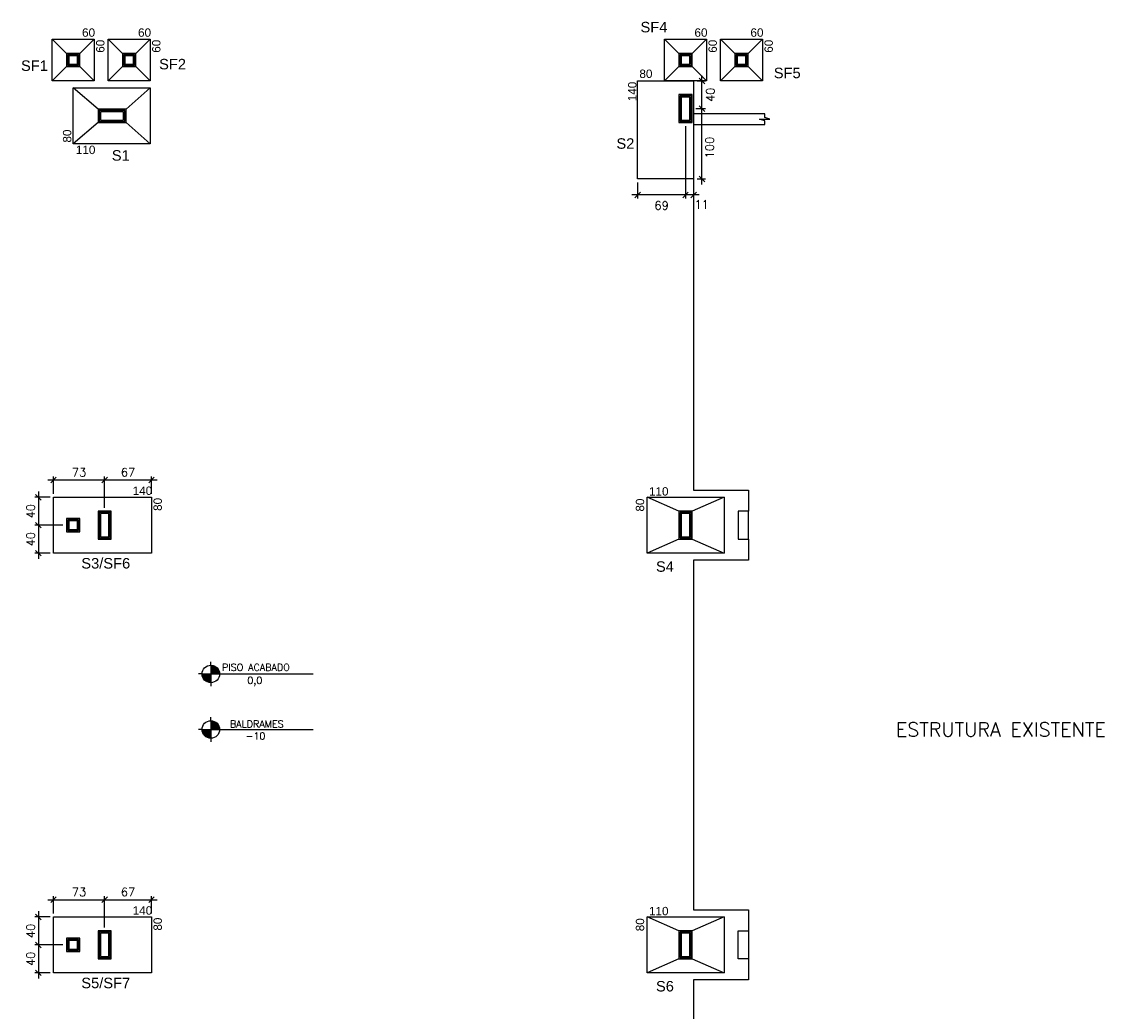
# Model space of a CAD drawing. Extents: x -5222 to 5932, y -4810 to 970.
# Tile 6 of 7: x -102 to 1448, y -603 to 812. Entities that reach past the tile are written whole.
import ezdxf

# ---------------------------------------------------------------- set-up
doc = ezdxf.new("R2010")
doc.units = 0
doc.header["$MEASUREMENT"] = 0
doc.layers.get('0').update_dxf_attribs({"linetype": 'CONTINUOUS'})
doc.layers.get('Defpoints').update_dxf_attribs({"linetype": 'CONTINUOUS'})
doc.layers.add('1', color=7, linetype='CONTINUOUS')
doc.layers.add('5', color=3, linetype='CONTINUOUS')
doc.styles.get("Standard").update_dxf_attribs({"font": 'ROMANS.SHX'})
doc.dimstyles.get("Standard").update_dxf_attribs({"dimtxt": 0.18, "dimasz": 0.18, "dimexe": 0.18, "dimexo": 0.0625, "dimgap": 0.09, "dimtad": 0, "dimtih": 1, "dimtoh": 1, "dimdec": 4, "dimzin": 0, "dimdsep": 46, "dimtxsty": 'Standard', "dimcen": 0.09, "dimadec": 0, "dimazin": 0, "dimtfac": 1, "dimtdec": 4, "dimtofl": 0, "dimtmove": 0, "dimatfit": 3, "dimfxl": 0, "dimtolj": 1, "dimtzin": 0, "dimarcsym": 0})

# ---------------------------------------------------------------- blocks, each defined once
blk = doc.blocks.new('_Oblique')
at = {"color": 0, "linetype": 'ByBlock', "lineweight": -2}
blk.add_line((-0.5, -0.5), (0.5, 0.5), dxfattribs=at)
blk = doc.blocks.new('*D0')
at = {"color": 0, "linetype": 'Continuous', "lineweight": -3}
blk.add_line((870.3, 679.3), (870.3, 734.9), dxfattribs=at)
at = {"color": 0, "linetype": 'Continuous', "lineweight": -2}
for p, q in [((863.4, 726.9), (875.3, 726.9)), ((861.4, 687.3), (875.3, 687.3))]:
    blk.add_line(p, q, dxfattribs=at)
at = {"layer": 'Defpoints', "color": 0, "linetype": 'Continuous'}
for p in [(858.4, 726.9), (870.3, 726.9), (856.4, 687.3)]:
    blk.add_point(p, dxfattribs=at)
at = {"color": 0, "linetype": 'Continuous', "lineweight": -3, "xscale": 8, "yscale": 8, "zscale": 8}
for p, rotation in [((870.3, 726.9), 90), ((870.3, 687.3), 270)]:
    blk.add_blockref('_Oblique', p, dxfattribs=dict(at, rotation=rotation))
at = {"color": 0, "linetype": 'Continuous', "insert": (882.5, 707.1), "char_height": 12, "attachment_point": 5, "rotation": 90}
blk.add_mtext('\\A1;40', dxfattribs=at)
blk = doc.blocks.new('*D1')
at = {"color": 0, "linetype": 'Continuous', "lineweight": -2}
for p, q in [((861.4, 687.3), (875.3, 687.3)), ((863.4, 586.9), (875.3, 586.9))]:
    blk.add_line(p, q, dxfattribs=at)
at = {"color": 0, "linetype": 'Continuous', "lineweight": -3}
blk.add_line((870.3, 578.9), (870.3, 695.3), dxfattribs=at)
at = {"layer": 'Defpoints', "color": 0, "linetype": 'Continuous'}
for p in [(856.4, 687.3), (870.3, 687.3), (858.4, 586.9)]:
    blk.add_point(p, dxfattribs=at)
at = {"color": 0, "linetype": 'Continuous', "lineweight": -3, "xscale": 8, "yscale": 8, "zscale": 8}
for p, rotation in [((870.3, 687.3), 90), ((870.3, 586.9), 270)]:
    blk.add_blockref('_Oblique', p, dxfattribs=dict(at, rotation=rotation))
at = {"color": 0, "linetype": 'Continuous', "insert": (881.3, 631.7), "char_height": 12, "attachment_point": 5, "rotation": 90}
blk.add_mtext('\\A1;100', dxfattribs=at)
blk = doc.blocks.new('*D2')
at = {"color": 0, "linetype": 'Continuous', "lineweight": -2}
for p, q in [((846.9, 662.3), (846.9, 558.9)), ((858.4, 581.9), (858.4, 558.9))]:
    blk.add_line(p, q, dxfattribs=at)
at = {"color": 0, "linetype": 'Continuous', "lineweight": -3}
blk.add_line((866.4, 563.9), (838.9, 563.9), dxfattribs=at)
at = {"layer": 'Defpoints', "color": 0, "linetype": 'Continuous'}
for p in [(846.9, 667.3), (858.4, 586.9), (846.9, 563.9)]:
    blk.add_point(p, dxfattribs=at)
at = {"color": 0, "linetype": 'Continuous', "lineweight": -3, "xscale": 8, "yscale": 8, "zscale": 8, "rotation": 180}
blk.add_blockref('_Oblique', (846.9, 563.9), dxfattribs=at)
at = {"color": 0, "linetype": 'Continuous', "lineweight": -3, "xscale": 8, "yscale": 8, "zscale": 8}
blk.add_blockref('_Oblique', (858.4, 563.9), dxfattribs=at)
at = {"color": 0, "linetype": 'Continuous', "insert": (870, 550.3), "char_height": 12, "attachment_point": 5}
blk.add_mtext('\\A1;11', dxfattribs=at)
blk = doc.blocks.new('*D3')
at = {"color": 0, "linetype": 'Continuous', "lineweight": -2}
for p, q in [((846.9, 662.3), (846.9, 558.9)), ((778.4, 581.9), (778.4, 558.9))]:
    blk.add_line(p, q, dxfattribs=at)
at = {"color": 0, "linetype": 'Continuous', "lineweight": -3}
blk.add_line((854.9, 563.9), (770.4, 563.9), dxfattribs=at)
at = {"layer": 'Defpoints', "color": 0, "linetype": 'Continuous'}
for p in [(846.9, 667.3), (778.4, 586.9), (778.4, 563.9)]:
    blk.add_point(p, dxfattribs=at)
at = {"color": 0, "linetype": 'Continuous', "lineweight": -3, "xscale": 8, "yscale": 8, "zscale": 8, "rotation": 180}
blk.add_blockref('_Oblique', (778.4, 563.9), dxfattribs=at)
at = {"color": 0, "linetype": 'Continuous', "lineweight": -3, "xscale": 8, "yscale": 8, "zscale": 8}
blk.add_blockref('_Oblique', (846.9, 563.9), dxfattribs=at)
at = {"color": 0, "linetype": 'Continuous', "insert": (812.7, 548.8), "char_height": 12, "attachment_point": 5}
blk.add_mtext('\\A1;69', dxfattribs=at)
blk = doc.blocks.new('*D8')
at = {"color": 0, "linetype": 'Continuous', "lineweight": -3}
blk.add_line((-64.1, 156.5), (24.9, 156.5), dxfattribs=at)
at = {"color": 0, "linetype": 'Continuous', "lineweight": -2}
for p, q in [((-56.1, 136.8), (-56.1, 161.5)), ((16.9, 116.8), (16.9, 161.5))]:
    blk.add_line(p, q, dxfattribs=at)
at = {"layer": 'Defpoints', "color": 0, "linetype": 'Continuous'}
for p in [(16.9, 156.5), (-56.1, 131.8), (16.9, 111.8)]:
    blk.add_point(p, dxfattribs=at)
at = {"color": 0, "linetype": 'Continuous', "lineweight": -3, "xscale": 8, "yscale": 8, "zscale": 8, "rotation": 180}
blk.add_blockref('_Oblique', (-56.1, 156.5), dxfattribs=at)
at = {"color": 0, "linetype": 'Continuous', "lineweight": -3, "xscale": 8, "yscale": 8, "zscale": 8}
blk.add_blockref('_Oblique', (16.9, 156.5), dxfattribs=at)
at = {"color": 0, "linetype": 'Continuous', "insert": (-19.6, 167.5), "char_height": 12, "attachment_point": 5}
blk.add_mtext('\\A1;73', dxfattribs=at)
blk = doc.blocks.new('*D9')
at = {"color": 0, "linetype": 'Continuous', "lineweight": -3}
blk.add_line((8.9, 156.5), (91.9, 156.5), dxfattribs=at)
at = {"color": 0, "linetype": 'Continuous', "lineweight": -2}
for p, q in [((16.9, 116.9), (16.9, 161.5)), ((83.9, 136.8), (83.9, 161.5))]:
    blk.add_line(p, q, dxfattribs=at)
at = {"layer": 'Defpoints', "color": 0, "linetype": 'Continuous'}
for p in [(83.9, 156.5), (83.9, 131.8), (16.9, 111.9)]:
    blk.add_point(p, dxfattribs=at)
at = {"color": 0, "linetype": 'Continuous', "lineweight": -3, "xscale": 8, "yscale": 8, "zscale": 8, "rotation": 180}
blk.add_blockref('_Oblique', (16.9, 156.5), dxfattribs=at)
at = {"color": 0, "linetype": 'Continuous', "lineweight": -3, "xscale": 8, "yscale": 8, "zscale": 8}
blk.add_blockref('_Oblique', (83.9, 156.5), dxfattribs=at)
at = {"color": 0, "linetype": 'Continuous', "insert": (50.4, 167.5), "char_height": 12, "attachment_point": 5}
blk.add_mtext('\\A1;67', dxfattribs=at)
blk = doc.blocks.new('*D43')
at = {"color": 0, "linetype": 'Continuous', "lineweight": -3}
blk.add_line((-64.1, -443.6), (24.9, -443.6), dxfattribs=at)
at = {"color": 0, "linetype": 'Continuous', "lineweight": -2}
for p, q in [((-56.1, -463.2), (-56.1, -438.6)), ((16.9, -483.2), (16.9, -438.6))]:
    blk.add_line(p, q, dxfattribs=at)
at = {"layer": 'Defpoints', "color": 0, "linetype": 'Continuous'}
for p in [(16.9, -443.6), (-56.1, -468.2), (16.9, -488.2)]:
    blk.add_point(p, dxfattribs=at)
at = {"color": 0, "linetype": 'Continuous', "lineweight": -3, "xscale": 8, "yscale": 8, "zscale": 8, "rotation": 180}
blk.add_blockref('_Oblique', (-56.1, -443.6), dxfattribs=at)
at = {"color": 0, "linetype": 'Continuous', "lineweight": -3, "xscale": 8, "yscale": 8, "zscale": 8}
blk.add_blockref('_Oblique', (16.9, -443.6), dxfattribs=at)
at = {"color": 0, "linetype": 'Continuous', "insert": (-19.6, -432.6), "char_height": 12, "attachment_point": 5}
blk.add_mtext('\\A1;73', dxfattribs=at)
blk = doc.blocks.new('*D44')
at = {"color": 0, "linetype": 'Continuous', "lineweight": -3}
blk.add_line((8.9, -443.6), (91.9, -443.6), dxfattribs=at)
at = {"color": 0, "linetype": 'Continuous', "lineweight": -2}
for p, q in [((16.9, -483.2), (16.9, -438.6)), ((83.9, -463.2), (83.9, -438.6))]:
    blk.add_line(p, q, dxfattribs=at)
at = {"layer": 'Defpoints', "color": 0, "linetype": 'Continuous'}
for p in [(83.9, -443.6), (83.9, -468.2), (16.9, -488.2)]:
    blk.add_point(p, dxfattribs=at)
at = {"color": 0, "linetype": 'Continuous', "lineweight": -3, "xscale": 8, "yscale": 8, "zscale": 8, "rotation": 180}
blk.add_blockref('_Oblique', (16.9, -443.6), dxfattribs=at)
at = {"color": 0, "linetype": 'Continuous', "lineweight": -3, "xscale": 8, "yscale": 8, "zscale": 8}
blk.add_blockref('_Oblique', (83.9, -443.6), dxfattribs=at)
at = {"color": 0, "linetype": 'Continuous', "insert": (50.4, -432.6), "char_height": 12, "attachment_point": 5}
blk.add_mtext('\\A1;67', dxfattribs=at)
blk = doc.blocks.new('*D47')
at = {"color": 0, "linetype": 'Continuous', "lineweight": -3}
blk.add_line((-77.8, 139.8), (-77.8, 83.8), dxfattribs=at)
at = {"color": 0, "linetype": 'Continuous', "lineweight": -2}
for p, q in [((-61.1, 131.8), (-82.8, 131.8)), ((-42.6, 91.8), (-82.8, 91.8))]:
    blk.add_line(p, q, dxfattribs=at)
at = {"layer": 'Defpoints', "color": 0, "linetype": 'Continuous'}
for p in [(-56.1, 131.8), (-77.8, 91.8), (-37.6, 91.8)]:
    blk.add_point(p, dxfattribs=at)
at = {"color": 0, "linetype": 'Continuous', "lineweight": -3, "xscale": 8, "yscale": 8, "zscale": 8}
for p, rotation in [((-77.8, 131.8), 90), ((-77.8, 91.8), 270)]:
    blk.add_blockref('_Oblique', p, dxfattribs=dict(at, rotation=rotation))
at = {"color": 0, "linetype": 'Continuous', "insert": (-88.8, 111.8), "char_height": 12, "attachment_point": 5, "rotation": 90}
blk.add_mtext('\\A1;40', dxfattribs=at)
blk = doc.blocks.new('*D48')
at = {"color": 0, "linetype": 'Continuous', "lineweight": -3}
blk.add_line((-77.8, 99.8), (-77.8, 43.8), dxfattribs=at)
at = {"color": 0, "linetype": 'Continuous', "lineweight": -2}
for p, q in [((-42.6, 91.8), (-82.8, 91.8)), ((-61.1, 51.8), (-82.8, 51.8))]:
    blk.add_line(p, q, dxfattribs=at)
at = {"layer": 'Defpoints', "color": 0, "linetype": 'Continuous'}
for p in [(-37.6, 91.8), (-77.8, 51.8), (-56.1, 51.8)]:
    blk.add_point(p, dxfattribs=at)
at = {"color": 0, "linetype": 'Continuous', "lineweight": -3, "xscale": 8, "yscale": 8, "zscale": 8}
for p, rotation in [((-77.8, 91.8), 90), ((-77.8, 51.8), 270)]:
    blk.add_blockref('_Oblique', p, dxfattribs=dict(at, rotation=rotation))
at = {"color": 0, "linetype": 'Continuous', "insert": (-88.8, 71.8), "char_height": 12, "attachment_point": 5, "rotation": 90}
blk.add_mtext('\\A1;40', dxfattribs=at)
blk = doc.blocks.new('*D49')
at = {"color": 0, "linetype": 'Continuous', "lineweight": -3}
blk.add_line((-77.8, -460.2), (-77.8, -516.2), dxfattribs=at)
at = {"color": 0, "linetype": 'Continuous', "lineweight": -2}
for p, q in [((-61.1, -468.2), (-82.8, -468.2)), ((-42.6, -508.2), (-82.8, -508.2))]:
    blk.add_line(p, q, dxfattribs=at)
at = {"layer": 'Defpoints', "color": 0, "linetype": 'Continuous'}
for p in [(-56.1, -468.2), (-77.8, -508.2), (-37.6, -508.2)]:
    blk.add_point(p, dxfattribs=at)
at = {"color": 0, "linetype": 'Continuous', "lineweight": -3, "xscale": 8, "yscale": 8, "zscale": 8}
for p, rotation in [((-77.8, -468.2), 90), ((-77.8, -508.2), 270)]:
    blk.add_blockref('_Oblique', p, dxfattribs=dict(at, rotation=rotation))
at = {"color": 0, "linetype": 'Continuous', "insert": (-88.8, -488.2), "char_height": 12, "attachment_point": 5, "rotation": 90}
blk.add_mtext('\\A1;40', dxfattribs=at)
blk = doc.blocks.new('*D50')
at = {"color": 0, "linetype": 'Continuous', "lineweight": -2}
for p, q in [((-42.6, -508.2), (-82.8, -508.2)), ((-61.1, -548.2), (-82.8, -548.2))]:
    blk.add_line(p, q, dxfattribs=at)
at = {"color": 0, "linetype": 'Continuous', "lineweight": -3}
blk.add_line((-77.8, -500.2), (-77.8, -556.2), dxfattribs=at)
at = {"layer": 'Defpoints', "color": 0, "linetype": 'Continuous'}
for p in [(-37.6, -508.2), (-77.8, -548.2), (-56.1, -548.2)]:
    blk.add_point(p, dxfattribs=at)
at = {"color": 0, "linetype": 'Continuous', "lineweight": -3, "xscale": 8, "yscale": 8, "zscale": 8}
for p, rotation in [((-77.8, -508.2), 90), ((-77.8, -548.2), 270)]:
    blk.add_blockref('_Oblique', p, dxfattribs=dict(at, rotation=rotation))
at = {"color": 0, "linetype": 'Continuous', "insert": (-88.8, -528.2), "char_height": 12, "attachment_point": 5, "rotation": 90}
blk.add_mtext('\\A1;40', dxfattribs=at)

msp = doc.modelspace()

# ---------------------------------------------------------------- linework, layer by layer
at = {"linetype": 'Continuous'}
for p, q in [((-37.5551, 766.3547), (-58.0551, 786.8547)), ((-18.5551, 766.3547), (1.9449, 786.8547)), ((42.445, 766.3547), (21.945, 786.8547)), ((61.445, 766.3547), (81.945, 786.8547)), ((837.4455, 766.3547), (816.9455, 786.8547)), ((856.4455, 766.3547), (876.9455, 786.8547)), ((917.4456, 766.3547), (896.9456, 786.8547)), ((936.4456, 766.3547), (956.9456, 786.8547)), ((-37.5551, 747.3547), (-58.0551, 726.8547)), ((-18.5551, 747.3547), (1.9449, 726.8547)), ((42.445, 747.3547), (21.945, 726.8547)), ((61.445, 747.3547), (81.945, 726.8547)), ((837.4455, 747.3547), (816.9455, 726.8547)), ((856.4455, 747.3547), (876.9455, 726.8547)), ((917.4456, 747.3547), (896.9456, 726.8547)), ((936.4456, 747.3547), (956.9456, 726.8547)), ((7.445, 686.3547), (-27.8159, 716.8546)), ((47.445, 686.3547), (82.1841, 716.8546)), ((7.445, 667.3546), (-27.8159, 636.8546)), ((47.445, 667.3546), (82.1841, 636.8546)), ((837.4455, 111.8462), (791.9456, 131.8462)), ((901.9456, 131.8462), (856.4456, 111.8462)), ((837.4455, 71.8462), (791.9456, 51.8462)), ((856.4456, 71.8462), (901.9456, 51.8462)), ((837.4455, -488.1542), (791.9456, -468.1542)), ((901.9456, -468.1542), (856.4456, -488.1542)), ((837.4455, -528.1542), (791.9456, -548.1542)), ((856.4456, -528.1542), (901.9456, -548.1542))]:
    msp.add_line(p, q, dxfattribs=at)
for points in [[(-58.0551, 786.8547), (1.9449, 786.8547), (1.9449, 726.8547), (-58.0551, 726.8547)], [(21.945, 786.8547), (81.945, 786.8547), (81.945, 726.8547), (21.945, 726.8547)], [(816.9455, 786.8547), (876.9455, 786.8547), (876.9455, 726.8547), (816.9455, 726.8547)], [(896.9456, 786.8547), (956.9456, 786.8547), (956.9456, 726.8547), (896.9456, 726.8547)], [(-27.8159, 716.8546), (82.1841, 716.8546), (82.1841, 636.8546), (-27.8159, 636.8546)], [(778.4455, 726.8547), (858.4455, 726.8547), (858.4455, 586.8547), (778.4455, 586.8547)], [(-56.0551, 131.8462), (83.9449, 131.8462), (83.9449, 51.8462), (-56.0551, 51.8462)], [(901.9456, 131.8462), (901.9456, 51.8462), (791.9456, 51.8462), (791.9456, 131.8462)], [(-56.0551, -468.2167), (83.9449, -468.2167), (83.9449, -548.2167), (-56.0551, -548.2167)], [(901.9456, -468.1542), (901.9456, -548.1542), (791.9456, -548.1542), (791.9456, -468.1542)]]:
    msp.add_lwpolyline(points, close=True, dxfattribs=at)
at = {"layer": '1', "linetype": 'Continuous'}
for p, q in [((858.4455, 679.8547), (858.4455, 141.8543)), ((960.0055, 679.8547), (858.4455, 679.8547)), ((858.4455, 664.8546), (960.0055, 664.8546)), ((858.4455, 141.8543), (936.9456, 141.8543)), ((936.9456, 141.8543), (936.9456, 111.8543)), ((921.9456, 111.8543), (921.9456, 71.8542)), ((936.9456, 111.8543), (921.9456, 111.8543)), ((936.9456, 71.8542), (936.9456, 111.8543)), ((-37.5551, 101.2444), (-37.4532, 101.3462)), ((921.9456, 71.8542), (936.9456, 71.8542)), ((936.9456, 71.8542), (936.9456, 41.8542)), ((936.9456, 41.8542), (858.4455, 41.8542)), ((858.4455, 41.8542), (858.4455, -458.146)), ((168.6773, -108.3529), (168.6773, -103.3529)), ((168.6773, -108.3529), (168.6773, -133.3529)), ((156.1773, -120.8529), (151.1772, -120.8529)), ((156.1773, -120.8529), (181.1772, -120.8529)), ((168.6772, -121.6457), (156.1773, -121.6457)), ((168.6772, -122.4386), (156.2782, -122.4386)), ((168.6772, -123.2314), (156.4056, -123.2314)), ((168.6773, -108.9602), (172.5264, -108.9602)), ((168.6773, -109.7531), (174.4257, -109.7531)), ((168.6773, -110.5459), (175.7496, -110.5459)), ((168.6773, -111.3388), (176.7848, -111.3388)), ((168.6773, -112.1316), (177.6321, -112.1316)), ((168.6773, -112.9244), (178.3411, -112.9244)), ((168.6773, -113.7173), (178.9405, -113.7173)), ((168.6773, -114.5101), (179.4485, -114.5101)), ((168.6773, -115.303), (179.8776, -115.303)), ((168.6773, -116.0959), (180.2367, -116.0959)), ((168.6773, -116.8887), (180.532, -116.8887)), ((168.6773, -117.6815), (180.7683, -117.6815)), ((168.6773, -118.4743), (180.9489, -118.4743)), ((168.6773, -119.2672), (181.0763, -119.2672)), ((168.6773, -120.0601), (181.1772, -120.0601)), ((181.1772, -120.8529), (314.662, -120.8529)), ((168.6772, -124.0243), (156.5862, -124.0243)), ((168.6772, -124.817), (156.8225, -124.817)), ((168.6772, -125.6099), (157.1178, -125.6099)), ((168.6772, -126.4028), (157.4769, -126.4028)), ((168.6772, -127.1956), (157.906, -127.1956)), ((168.6772, -127.9885), (158.414, -127.9885)), ((168.6772, -128.7813), (159.0134, -128.7813)), ((168.6772, -129.5741), (159.7224, -129.5741)), ((168.6772, -130.367), (160.5697, -130.367)), ((168.6772, -131.1598), (161.6049, -131.1598)), ((168.6772, -131.9527), (162.9288, -131.9527)), ((168.6772, -132.7455), (164.8281, -132.7455)), ((168.6773, -133.3529), (168.6773, -138.3529)), ((168.6773, -187.7444), (168.6773, -182.7444)), ((156.1773, -200.2444), (151.1772, -200.2444)), ((156.1773, -200.2444), (181.1772, -200.2444)), ((168.6772, -201.0372), (156.1773, -201.0372)), ((168.6773, -187.7444), (168.6773, -212.7444)), ((168.6773, -188.3517), (172.5264, -188.3517)), ((168.6773, -189.1446), (174.4257, -189.1446)), ((168.6773, -189.9375), (175.7496, -189.9375)), ((168.6773, -190.7303), (176.7848, -190.7303)), ((168.6773, -191.5231), (177.6321, -191.5231)), ((168.6773, -192.3159), (178.3411, -192.3159)), ((168.6773, -193.1088), (178.9405, -193.1088)), ((168.6773, -193.9017), (179.4485, -193.9017)), ((168.6773, -194.6945), (179.8776, -194.6945)), ((168.6773, -195.4873), (180.2367, -195.4873)), ((168.6773, -196.2802), (180.532, -196.2802)), ((168.6773, -197.073), (180.7683, -197.073)), ((168.6773, -197.8659), (180.9489, -197.8659)), ((168.6773, -198.6587), (181.0763, -198.6587)), ((168.6773, -199.4515), (181.1772, -199.4515)), ((181.1772, -200.2444), (314.662, -200.2444)), ((168.6772, -201.8301), (156.2782, -201.8301)), ((168.6772, -202.6229), (156.4056, -202.6229)), ((168.6772, -203.4157), (156.5862, -203.4157)), ((168.6772, -204.2086), (156.8225, -204.2086)), ((168.6772, -205.0015), (157.1178, -205.0015)), ((168.6772, -205.7943), (157.4769, -205.7943)), ((168.6772, -206.5871), (157.906, -206.5871)), ((168.6772, -207.3799), (158.414, -207.3799)), ((168.6772, -208.1728), (159.0134, -208.1728)), ((168.6772, -208.9656), (159.7224, -208.9656)), ((168.6772, -209.7585), (160.5697, -209.7585)), ((168.6772, -210.5513), (161.6049, -210.5513)), ((168.6772, -211.3441), (162.9288, -211.3441)), ((168.6772, -212.137), (164.8281, -212.137)), ((168.6773, -212.7444), (168.6773, -217.7444)), ((858.4455, -458.146), (936.9456, -458.146)), ((936.9456, -458.146), (936.9456, -488.1461)), ((921.9456, -528.1461), (921.9456, -488.1461)), ((921.9456, -488.1461), (936.9456, -488.1461)), ((936.9456, -488.1461), (936.9456, -528.1461)), ((936.9456, -528.1461), (921.9456, -528.1461)), ((936.9456, -528.1461), (936.9456, -558.1461)), ((936.9456, -558.1461), (858.4455, -558.1461)), ((858.4455, -558.1461), (858.4455, -1058.1464))]:
    msp.add_line(p, q, dxfattribs=at)
for points in [[(-37.5551, 747.3547), (-18.5551, 747.3547), (-18.5551, 766.3547), (-37.5551, 766.3547), (-37.5551, 747.3547)], [(-35.8301, 749.0797), (-20.2801, 749.0797), (-20.2801, 764.6297), (-35.8301, 764.6297), (-35.8301, 749.0797)], [(-34.1051, 750.8047), (-22.0051, 750.8047), (-22.0051, 762.9047), (-34.1051, 762.9047), (-34.1051, 750.8047)], [(42.445, 747.3547), (61.445, 747.3547), (61.445, 766.3547), (42.445, 766.3547), (42.445, 747.3547)], [(44.17, 749.0797), (59.72, 749.0797), (59.72, 764.6297), (44.17, 764.6297), (44.17, 749.0797)], [(45.895, 750.8047), (57.995, 750.8047), (57.995, 762.9047), (45.895, 762.9047), (45.895, 750.8047)], [(837.4455, 747.3547), (856.4456, 747.3547), (856.4456, 766.3547), (837.4455, 766.3547), (837.4455, 747.3547)], [(839.1705, 749.0797), (854.7206, 749.0797), (854.7206, 764.6297), (839.1705, 764.6297), (839.1705, 749.0797)], [(840.8955, 750.8047), (852.9956, 750.8047), (852.9956, 762.9047), (840.8955, 762.9047), (840.8955, 750.8047)], [(917.4456, 747.3547), (936.4456, 747.3547), (936.4456, 766.3547), (917.4456, 766.3547), (917.4456, 747.3547)], [(919.1706, 749.0797), (934.7206, 749.0797), (934.7206, 764.6297), (919.1706, 764.6297), (919.1706, 749.0797)], [(920.8956, 750.8047), (932.9956, 750.8047), (932.9956, 762.9047), (920.8956, 762.9047), (920.8956, 750.8047)], [(837.4455, 667.3466), (856.4456, 667.3466), (856.4456, 707.3466), (837.4455, 707.3466), (837.4455, 667.3466)], [(839.1705, 669.0716), (854.7206, 669.0716), (854.7206, 705.6216), (839.1705, 705.6216), (839.1705, 669.0716)], [(840.8955, 670.7966), (852.9956, 670.7966), (852.9956, 703.8966), (840.8955, 703.8966), (840.8955, 670.7966)], [(7.445, 667.3546), (47.445, 667.3546), (47.445, 686.3547), (7.445, 686.3547), (7.445, 667.3546)], [(9.17, 669.0796), (45.72, 669.0796), (45.72, 684.6297), (9.17, 684.6297), (9.17, 669.0796)], [(10.895, 670.8046), (43.995, 670.8046), (43.995, 682.9047), (10.895, 682.9047), (10.895, 670.8046)], [(960.0055, 664.8546), (960.0055, 669.8547), (952.5055, 672.3546), (967.5055, 672.3546), (960.0055, 674.8547), (960.0055, 679.8547)], [(7.445, 71.8462), (26.4449, 71.8462), (26.4449, 111.8462), (7.445, 111.8462), (7.445, 71.8462)], [(9.17, 73.5712), (24.7199, 73.5712), (24.7199, 110.1212), (9.17, 110.1212), (9.17, 73.5712)], [(837.4455, 71.8462), (856.4456, 71.8462), (856.4456, 111.8462), (837.4455, 111.8462), (837.4455, 71.8462)], [(839.1705, 73.5712), (854.7206, 73.5712), (854.7206, 110.1212), (839.1705, 110.1212), (839.1705, 73.5712)], [(-37.5551, 82.3462), (-18.5551, 82.3462), (-18.5551, 101.3462), (-37.5551, 101.3462), (-37.5551, 82.3462)], [(-35.8301, 84.0712), (-20.2801, 84.0712), (-20.2801, 99.6212), (-35.8301, 99.6212), (-35.8301, 84.0712)], [(-34.1051, 85.7962), (-22.0051, 85.7962), (-22.0051, 97.8962), (-34.1051, 97.8962), (-34.1051, 85.7962)], [(10.895, 75.2962), (22.9949, 75.2962), (22.9949, 108.3962), (10.895, 108.3962), (10.895, 75.2962)], [(840.8955, 75.2962), (852.9956, 75.2962), (852.9956, 108.3962), (840.8955, 108.3962), (840.8955, 75.2962)], [(7.445, -528.1542), (26.4449, -528.1542), (26.4449, -488.1542), (7.445, -488.1542), (7.445, -528.1542)], [(9.17, -526.4292), (24.7199, -526.4292), (24.7199, -489.8792), (9.17, -489.8792), (9.17, -526.4292)], [(10.895, -524.7042), (22.9949, -524.7042), (22.9949, -491.6042), (10.895, -491.6042), (10.895, -524.7042)], [(837.4455, -528.1542), (856.4456, -528.1542), (856.4456, -488.1542), (837.4455, -488.1542), (837.4455, -528.1542)], [(839.1705, -526.4292), (854.7206, -526.4292), (854.7206, -489.8792), (839.1705, -489.8792), (839.1705, -526.4292)], [(840.8955, -524.7042), (852.9956, -524.7042), (852.9956, -491.6042), (840.8955, -491.6042), (840.8955, -524.7042)], [(-37.5551, -517.6541), (-18.5551, -517.6541), (-18.5551, -498.6542), (-37.5551, -498.6542), (-37.5551, -517.6541)], [(-35.8301, -515.9291), (-20.2801, -515.9291), (-20.2801, -500.3792), (-35.8301, -500.3792), (-35.8301, -515.9291)], [(-34.1051, -514.2041), (-22.0051, -514.2041), (-22.0051, -502.1042), (-34.1051, -502.1042), (-34.1051, -514.2041)]]:
    msp.add_lwpolyline(points, dxfattribs=at)
for centre in [(168.6773, -120.8529), (168.6773, -200.2444)]:
    msp.add_circle(centre, 12.5, dxfattribs=at)

# ---------------------------------------------------------------- texts
at = {"linetype": 'Continuous', "attachment_point": 1}
for s, insert, char_height in [('{\\f@Arial Unicode MS|b0|i0|c0|p34;SF4}', (782.5638, 811.3609), 15), ('{\\f@Arial Unicode MS|b0|i0|c0|p34;60}', (-15.3661, 802.0901), 12), ('{\\f@Arial Unicode MS|b0|i0|c0|p34;60}', (64.6339, 802.0901), 12), ('{\\f@Arial Unicode MS|b0|i0|c0|p34;60}', (859.6344, 802.0901), 12), ('{\\f@Arial Unicode MS|b0|i0|c0|p34;60}', (939.6345, 802.0901), 12), ('{\\f@Arial Unicode MS|b0|i0|c0|p34;SF1}', (-102.5772, 756.2671), 15), ('{\\f@Arial Unicode MS|b0|i0|c0|p34;SF2}', (94.7426, 758.4585), 15), ('{\\f@Arial Unicode MS|b0|i0|c0|p34;SF5}', (973.0089, 745.809), 15), ('{\\f@Arial Unicode MS|b0|i0|c0|p34;80}', (780.9833, 743.1628), 12), ('{\\f@Arial Unicode MS|b0|i0|c0|p34;S2}', (748.1595, 644.9636), 15), ('{\\f@Arial Unicode MS|b0|i0|c0|p34;110}', (-24.2168, 634.3808), 12), ('{\\f@Arial Unicode MS|b0|i0|c0|p34;S1}', (27.1675, 627.9367), 15), ('{\\f@Arial Unicode MS|b0|i0|c0|p34;140}', (56.9488, 147.0816), 12), ('{\\f@Arial Unicode MS|b0|i0|c0|p34;110}', (794.6533, 146.1293), 12), ('{\\f@Arial Unicode MS|b0|i0|c0|p34;S3/SF6}', (-16.4156, 44.8386), 15), ('{\\f@Arial Unicode MS|b0|i0|c0|p34;S4}', (804.6463, 40.1873), 15), ('{\\f@Arial Unicode MS|b0|i0|c0|p34;140}', (56.9488, -452.9813), 12), ('{\\f@Arial Unicode MS|b0|i0|c0|p34;110}', (794.6533, -453.8711), 12), ('{\\f@Arial Unicode MS|b0|i0|c0|p34;S5/SF7}', (-16.4156, -555.1618), 15), ('{\\f@Arial Unicode MS|b0|i0|c0|p34;S6}', (804.6463, -559.8131), 15)]:
    msp.add_mtext_dynamic_manual_height_columns(s, width=94.048594, gutter_width=1, heights=[0], dxfattribs=dict(at, insert=insert, char_height=char_height))
at = {"linetype": 'Continuous', "char_height": 12, "attachment_point": 1, "rotation": 90}
for s, insert in [('{\\f@Arial Unicode MS|b0|i0|c0|p34;60}', (4.6892, 767.1975)), ('{\\f@Arial Unicode MS|b0|i0|c0|p34;60}', (84.6893, 767.1975)), ('{\\f@Arial Unicode MS|b0|i0|c0|p34;60}', (879.6898, 767.1975)), ('{\\f@Arial Unicode MS|b0|i0|c0|p34;60}', (959.6898, 767.1975)), ('\\pt0;{\\f@Arial Unicode MS|b0|i0|c0|p34;140}', (764.7702, 697.8156)), ('\\pt0;{\\f@Arial Unicode MS|b0|i0|c0|p34;80}', (-42.6686, 638.7616)), ('{\\f@Arial Unicode MS|b0|i0|c0|p34;80}', (86.6892, 112.189)), ('\\pt0;{\\f@Arial Unicode MS|b0|i0|c0|p34;80}', (775.8101, 111.2367)), ('{\\f@Arial Unicode MS|b0|i0|c0|p34;80}', (86.6892, -487.8739)), ('\\pt0;{\\f@Arial Unicode MS|b0|i0|c0|p34;80}', (775.8101, -488.7637))]:
    msp.add_mtext_dynamic_manual_height_columns(s, width=94.048594, gutter_width=1, heights=[0], dxfattribs=dict(at, insert=insert))
at = {"layer": '1', "linetype": 'Continuous'}
for s, height, p in [('PISO ACABADO', 9.999981, (184.6371, -116.3317)), ('0,0', 9.99998, (220.7503, -135.0867)), ('BALDRAMES', 9.99998, (195.9126, -197.2785)), ('-10', 9.99998, (218.4175, -214.4782))]:
    msp.add_text(s, height=height, dxfattribs=at).set_placement(p)
at = {"layer": '5', "linetype": 'Continuous'}
msp.add_text('ESTRUTURA EXISTENTE', height=20.000038, dxfattribs=at).set_placement((1147.3737, -210.4132))

# ---------------------------------------------------------------- dimensions: what is measured, and where the dimension line sits
at = {"color": 3, "linetype": 'Continuous'}
for base, p1, p2, picture, middle in [((870.2822, 726.8547), (856.4456, 687.3466), (858.4455, 726.8547), '*D0', (882.4928, 707.1006)), ((870.2822, 687.3466), (858.4455, 586.8547), (856.4456, 687.3466), '*D1', (881.3498, 631.6816))]:
    dim = msp.add_linear_dim(base=base, p1=p1, p2=p2, angle=90, dimstyle='Standard', override={"dimtxt": 12, "dimasz": 8, "dimexe": 5, "dimexo": 5, "dimgap": 5, "dimtad": 3, "dimtih": 0, "dimdec": 0, "dimblk1": 'Oblique', "dimblk2": 'Oblique', "dimsah": 1, "dimdle": 8, "dimtmove": 2, "dimlwd": 65533}, dxfattribs=at)
    dim.commit()
    dim.dimension.update_dxf_attribs({"geometry": picture, "text_midpoint": middle, "dimtype": 160})
for base, p1, p2, picture, middle in [((778.44552, 563.85167), (846.94553, 667.28409), (778.44552, 586.85469), '*D3', (812.69553, 548.78787)), ((846.94553, 563.85167), (858.44552, 586.85469), (846.94553, 667.34659), '*D2', (869.97675, 550.31065))]:
    dim = msp.add_linear_dim(base=base, p1=p1, p2=p2, dimstyle='Standard', override={"dimtxt": 12, "dimasz": 8, "dimexe": 5, "dimexo": 5, "dimgap": 5, "dimtad": 3, "dimtih": 0, "dimdec": 0, "dimblk1": 'Oblique', "dimblk2": 'Oblique', "dimsah": 1, "dimdle": 8, "dimtmove": 2, "dimlwd": 65533}, dxfattribs=at)
    dim.commit()
    dim.dimension.update_dxf_attribs({"geometry": picture, "text_midpoint": middle, "dimtype": 160})
for base, p1, p2, picture, middle in [((16.945, 156.4603), (-56.0551, 131.8462), (16.945, 111.8462), '*D8', (-19.5551, 167.4603)), ((83.9449, 156.4603), (16.945, 111.9087), (83.9449, 131.8462), '*D9', (50.4449, 167.4603)), ((16.945, -443.6026), (-56.0551, -468.2167), (16.945, -488.2167), '*D43', (-19.5551, -432.6026)), ((83.9449, -443.6026), (16.945, -488.1542), (83.9449, -468.2167), '*D44', (50.4449, -432.6026))]:
    dim = msp.add_linear_dim(base=base, p1=p1, p2=p2, dimstyle='Standard', override={"dimtxt": 12, "dimasz": 8, "dimexe": 5, "dimexo": 5, "dimgap": 5, "dimtad": 3, "dimtih": 0, "dimdec": 0, "dimblk1": 'Oblique', "dimblk2": 'Oblique', "dimsah": 1, "dimdle": 8, "dimtmove": 2, "dimlwd": 65533}, dxfattribs=at)
    dim.commit()
    dim.dimension.update_dxf_attribs({"geometry": picture, "text_midpoint": middle})
for base, p1, p2, picture, middle in [((-77.7735, 91.8462), (-56.0551, 131.8462), (-37.5551, 91.8462), '*D47', (-88.7735, 111.8462)), ((-77.7735, 51.8462), (-37.6176, 91.8462), (-56.0551, 51.8462), '*D48', (-88.7735, 71.8462)), ((-77.7735, -508.2167), (-56.0551, -468.2167), (-37.5551, -508.2167), '*D49', (-88.7735, -488.2167)), ((-77.7735, -548.2167), (-37.6176, -508.2167), (-56.0551, -548.2167), '*D50', (-88.7735, -528.2167))]:
    dim = msp.add_linear_dim(base=base, p1=p1, p2=p2, angle=90, dimstyle='Standard', override={"dimtxt": 12, "dimasz": 8, "dimexe": 5, "dimexo": 5, "dimgap": 5, "dimtad": 3, "dimtih": 0, "dimdec": 0, "dimblk1": 'Oblique', "dimblk2": 'Oblique', "dimsah": 1, "dimdle": 8, "dimtmove": 2, "dimlwd": 65533}, dxfattribs=at)
    dim.commit()
    dim.dimension.update_dxf_attribs({"geometry": picture, "text_midpoint": middle})

doc.saveas('drawing.dxf')
